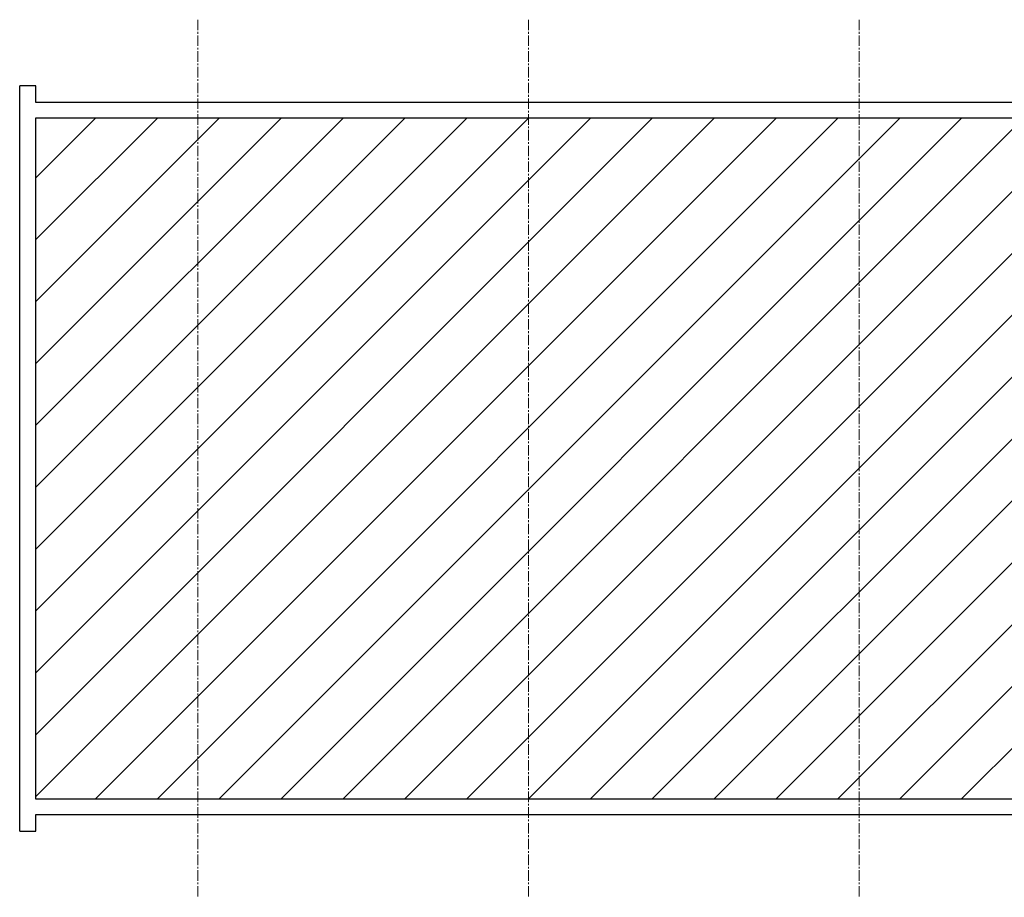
# Model space of a CAD drawing. Header units: millimetres. Extents: x -291747 to 77132, y 46721 to 203932.
# Tile 97 of 110: x 65323 to 67110, y 100539 to 102131. Entities that reach past the tile are written whole.
import ezdxf

# ---------------------------------------------------------------- set-up
doc = ezdxf.new("R2010")
doc.units = ezdxf.units.MM
doc.header["$MEASUREMENT"] = 0
doc.linetypes.add('xreff_LSN_szatnie_PW_rzuty_14$0$CENTER2', pattern=[28.575, 19.05, -3.175, 3.175, -3.175])
for name, color, linetype, lineweight in [('FL-xref', 250, 'Continuous', 9), ('xreff_LSN_szatnie_PW_rzuty_14$0$A hatch', 8, 'Continuous', 5), ('xreff_LSN_szatnie_PW_rzuty_14$0$A-Wall', 252, 'Continuous', 9), ('xreff_LSN_szatnie_PW_rzuty_14$0$S-Grid-Iden', 8, 'xreff_LSN_szatnie_PW_rzuty_14$0$CENTER2', 9)]:
    doc.layers.add(name, color=color, linetype=linetype, lineweight=lineweight)

# ---------------------------------------------------------------- blocks, each defined once
blk = doc.blocks.new('xreff_LSN_szatnie_PW_rzuty_14')
at = {"layer": 'xreff_LSN_szatnie_PW_rzuty_14$0$A hatch'}
h = blk.add_hatch(dxfattribs=at)
h.set_pattern_fill('ANSI31', color=256, scale=25)
h.set_pattern_definition([(45, (0, 10000), (-56.1266, 56.1266), [])])
h.paths.add_polyline_path([(65352.7, 101953.2), (67430.7, 101953.2), (67430.7, 100717.2), (65352.7, 100717.2)])
h.paths.add_polyline_path([(67381.1, 101017.9), (67381.1, 101651.6), (67230.5, 101651.6), (67230.5, 101017.9)], flags=16)
at = {"layer": 'xreff_LSN_szatnie_PW_rzuty_14$0$A-Wall', "linetype": 'Continuous', "lineweight": 25}
for p, q in [((65323.2, 100659.2), (65323.2, 102011.2)), ((65352.7, 102011.2), (65323.2, 102011.2)), ((65352.7, 101981.2), (65352.7, 102011.2)), ((67430.7, 101981.2), (65352.7, 101981.2)), ((65352.7, 100717.2), (65352.7, 101953.2)), ((65352.7, 101953.2), (67430.7, 101953.2)), ((67430.7, 100717.2), (65352.7, 100717.2)), ((65352.7, 100659.2), (65352.7, 100689.2)), ((65352.7, 100689.2), (67430.7, 100689.2)), ((65323.2, 100659.2), (65352.7, 100659.2))]:
    blk.add_line(p, q, dxfattribs=at)
at = {"layer": 'xreff_LSN_szatnie_PW_rzuty_14$0$S-Grid-Iden'}
for points in [[(65646.2, 102131.2), (65646.2, 100539.2)], [(66246.2, 102131.2), (66246.2, 100539.2)], [(66846.2, 102131.2), (66846.2, 100539.2)]]:
    blk.add_lwpolyline(points, dxfattribs=at)

msp = doc.modelspace()

# ---------------------------------------------------------------- block references
at = {"layer": 'FL-xref'}
msp.add_blockref('xreff_LSN_szatnie_PW_rzuty_14', (0, 0), dxfattribs=at)

doc.saveas('drawing.dxf')
